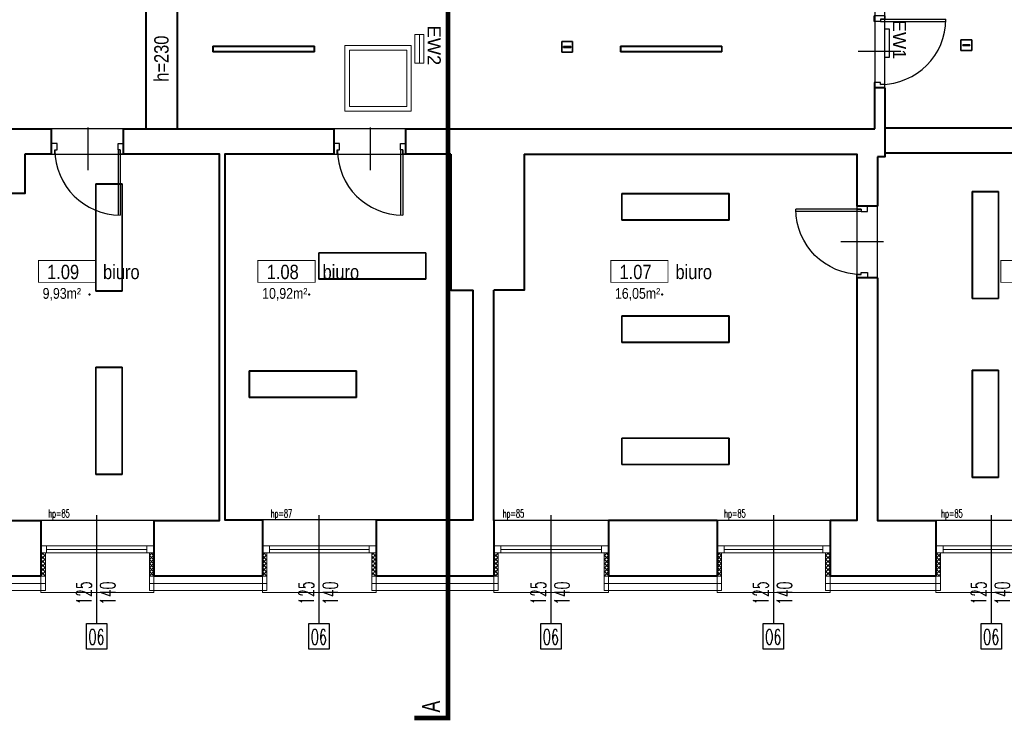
# Model space of a CAD drawing. Header units: millimetres. Extents: x -2616 to 3840, y -7331 to 10340.
# Tile 20 of 22: x 1312 to 2410, y 8686 to 9468. Entities that reach past the tile are written whole.
import ezdxf
from ezdxf.enums import TextEntityAlignment as Align

# ---------------------------------------------------------------- set-up
doc = ezdxf.new("R2010")
doc.units = ezdxf.units.MM
for name, color, linetype, lineweight in [('#Warnice UG$0$0A_KONSTR', 8, 'Continuous', 40), ('#Warnice UG$0$0A_OCIEPLENIE', 8, 'Continuous', 0), ('#Warnice UG$0$0A_OPISY POM', 8, 'Continuous', 9), ('#Warnice UG$0$0A_POMOCNICZE', 8, 'Continuous', 9), ('#Warnice UG$0$0A_STOLARKA', 8, 'Continuous', 9)]:
    doc.layers.add(name, color=color, linetype=linetype, lineweight=lineweight)
for name, color, linetype in [('#Warnice UG$0$_a_drzwi', 8, 'Continuous'), ('#Warnice UG$0$Opisy', 8, 'Continuous'), ('DLX_BLD2_LUM', 5, 'Continuous'), ('LUXIONA', 5, 'Continuous'), ('PODKŁAD', 8, 'Continuous')]:
    doc.layers.add(name, color=color, linetype=linetype)
doc.styles.add('#Warnice UG$0$1', font='simplex.shx', dxfattribs={"width": 0.6})
doc.styles.add('#Warnice UG$0$m1_romans', font='romans.shx', dxfattribs={"width": 0.8})
doc.styles.get("Standard").update_dxf_attribs({"font": 'arial.ttf'})

# ---------------------------------------------------------------- blocks, each defined once
blk = doc.blocks.new('#Warnice UG$0$A$C372b6b25')
at = {"layer": '#Warnice UG$0$_a_drzwi'}
for p, q in [((3.3, -4.4), (3.3, 63.9)), ((5.6, -4.4), (5.6, 63.9)), ((37, 16.7), (37, -27.8)), ((0, 0), (3.3, 0)), ((3.3, 0), (3.3, -4.4)), ((3.3, -4.4), (5.6, -4.4)), ((5.6, -4.4), (5.6, -11.1)), ((69.4, -4.4), (69.4, -11.1)), ((71.7, -4.4), (69.4, -4.4)), ((71.7, 0), (71.7, -4.4)), ((75, 0), (71.7, 0)), ((5.6, -11.1), (0, -11.1)), ((69.4, -11.1), (75, -11.1))]:
    blk.add_line(p, q, dxfattribs=at)
for points in [[(0, 0), (0, -11.1)], [(75, 0), (75, -11.1)]]:
    blk.add_lwpolyline(points, dxfattribs=at)
blk.add_arc((3.3, -4.4), 68.3, 0, 90, dxfattribs=at)
blk = doc.blocks.new('#Warnice UG')
at = {"layer": '#Warnice UG$0$0A_OCIEPLENIE', "transparency": 33554687}
h = blk.add_hatch(dxfattribs=at)
h.set_pattern_fill('ANSI37', color=256)
h.paths.add_polyline_path([(13026.6, 15126.9), (13021.6, 15126.9), (13021.6, 15100.9), (13026.6, 15100.9)])
h.paths.add_polyline_path([(12905.6, 15126.9), (12900.6, 15126.9), (12900.6, 15100.9), (12905.6, 15100.9)])
h = blk.add_hatch(dxfattribs=at)
h.set_pattern_fill('ANSI37', color=256)
h.paths.add_polyline_path([(13274.6, 15126.9), (13269.6, 15126.9), (13269.6, 15100.9), (13274.6, 15100.9)])
h.paths.add_polyline_path([(13152.6, 15126.9), (13147.6, 15126.9), (13147.6, 15100.9), (13152.6, 15100.9)])
h = blk.add_hatch(dxfattribs=at)
h.set_pattern_fill('ANSI37', color=256)
h.paths.add_polyline_path([(13410.6, 15126.9), (13405.6, 15126.9), (13405.6, 15100.9), (13410.6, 15100.9)])
h.paths.add_polyline_path([(13533.6, 15126.9), (13528.6, 15126.9), (13528.6, 15100.9), (13533.6, 15100.9)])
h = blk.add_hatch(dxfattribs=at)
h.set_pattern_fill('ANSI37', color=256)
h.paths.add_polyline_path([(13659.6, 15126.9), (13654.6, 15126.9), (13654.6, 15100.9), (13659.6, 15100.9)])
h.paths.add_polyline_path([(13780.6, 15126.9), (13775.6, 15126.9), (13775.6, 15100.9), (13780.6, 15100.9)])
h = blk.add_hatch(dxfattribs=at)
h.set_pattern_fill('ANSI37', color=256)
h.paths.add_polyline_path([(13903.6, 15126.9), (13898.6, 15126.9), (13898.6, 15100.9), (13903.6, 15100.9)])
h.paths.add_polyline_path([(14022.6, 15126.9), (14017.6, 15126.9), (14017.6, 15100.9), (14022.6, 15100.9)])
at = {"layer": '#Warnice UG$0$0A_KONSTR', "ltscale": 50}
for points in [[(13017.6, 15755.9), (13017.6, 15599.9)], [(13052.6, 15755.9), (13052.6, 15599.9)], [(14276.6, 15600.9), (13841.6, 15600.9)], [(14276.6, 15572.9), (13841.6, 15572.9)]]:
    blk.add_lwpolyline(points, dxfattribs=at)
at = {"layer": '#Warnice UG$0$0A_KONSTR'}
for points in [[(13830.6, 15599.9), (13830.6, 15645.9)], [(13841.6, 15645.9), (13830.6, 15645.9)], [(13841.6, 15645.9), (13841.6, 15568.9), (13833.6, 15568.9)], [(12663.6, 15599.9), (12912.6, 15599.9)], [(12912.6, 15571.9), (12912.6, 15599.9)], [(12992.6, 15571.9), (12992.6, 15599.9)], [(12992.6, 15599.9), (13227.6, 15599.9)], [(13227.6, 15571.9), (13227.6, 15599.9)], [(13307.6, 15571.9), (13307.6, 15599.9)], [(13307.6, 15599.9), (13830.6, 15599.9)], [(12882.6, 15571.9), (12882.6, 15527.9), (12853.6, 15527.9)], [(12912.6, 15571.9), (12882.6, 15571.9)], [(13026.6, 15162.9), (13099.6, 15162.9), (13099.6, 15571.9), (12992.6, 15571.9)], [(13227.6, 15571.9), (13105.6, 15571.9), (13105.6, 15163.9), (13147.6, 15163.9)], [(13357.6, 15571.9), (13307.6, 15571.9)], [(13357.6, 15571.9), (13357.6, 15419.9), (13382.6, 15419.9)], [(13439.6, 15571.9), (13439.6, 15419.9), (13405.6, 15419.9)], [(13439.6, 15571.9), (13810.6, 15571.9), (13810.6, 15513.9)], [(13833.6, 15568.9), (13833.6, 15513.9)], [(12853.6, 15527.9), (12853.6, 15162.9), (12900.6, 15162.9)], [(13833.6, 15513.9), (13810.6, 15513.9)], [(13810.6, 15433.9), (13810.6, 15162.9), (13780.6, 15162.9)], [(13833.6, 15433.9), (13810.6, 15433.9)], [(13833.6, 15433.9), (13833.6, 15162.9), (13898.6, 15162.9)], [(13274.6, 15163.9), (13382.6, 15163.9), (13382.6, 15419.9)], [(13405.6, 15162.9), (13405.6, 15419.9)], [(12900.6, 15162.9), (12900.6, 15100.9)], [(13026.6, 15162.9), (13026.6, 15100.9)], [(13147.6, 15163.9), (13147.6, 15100.9)], [(13274.6, 15163.9), (13274.6, 15100.9)], [(13405.6, 15162.9), (13405.6, 15100.9)], [(13533.6, 15162.9), (13533.6, 15100.9)], [(13654.6, 15162.9), (13533.6, 15162.9)], [(13654.6, 15162.9), (13654.6, 15100.9)], [(13780.6, 15162.9), (13780.6, 15100.9)], [(13898.6, 15162.9), (13898.6, 15100.9)], [(12900.6, 15100.9), (12775.6, 15100.9)], [(13147.6, 15100.9), (13026.6, 15100.9)], [(13405.6, 15100.9), (13274.6, 15100.9)], [(13654.6, 15100.9), (13533.6, 15100.9)], [(13898.6, 15100.9), (13780.6, 15100.9)]]:
    blk.add_lwpolyline(points, dxfattribs=at)
for p in [(12954.9, 15415.3), (13199.7, 15415.3), (13593.2, 15415.3)]:
    blk.add_point(p, dxfattribs=at)
at = {"layer": '#Warnice UG$0$0A_OCIEPLENIE'}
for points in [[(12905.6, 15100.9), (12905.6, 15126.9)], [(13021.6, 15100.9), (13021.6, 15126.9)], [(13152.6, 15100.9), (13152.6, 15126.9)], [(13269.6, 15100.9), (13269.6, 15126.9)], [(13410.6, 15100.9), (13410.6, 15126.9)], [(13528.6, 15100.9), (13528.6, 15126.9)], [(13659.6, 15100.9), (13659.6, 15126.9)], [(13775.6, 15100.9), (13775.6, 15126.9)], [(13903.6, 15100.9), (13903.6, 15126.9)], [(12900.6, 15100.9), (12905.6, 15100.9), (12905.6, 15084.9), (12770.6, 15084.9), (12770.6, 15100.9), (12775.6, 15100.9)], [(13147.6, 15100.9), (13152.6, 15100.9), (13152.6, 15084.9), (13021.6, 15084.9), (13021.6, 15100.9), (13026.6, 15100.9)], [(13405.6, 15100.9), (13410.6, 15100.9), (13410.6, 15084.9), (13269.6, 15084.9), (13269.6, 15100.9), (13274.6, 15100.9)], [(13654.6, 15100.9), (13659.6, 15100.9), (13659.6, 15084.9), (13528.6, 15084.9), (13528.6, 15100.9), (13533.6, 15100.9)], [(13898.6, 15100.9), (13903.6, 15100.9), (13903.6, 15084.9), (13775.6, 15084.9), (13775.6, 15100.9), (13780.6, 15100.9)]]:
    blk.add_lwpolyline(points, dxfattribs=at)
at = {"layer": '#Warnice UG$0$0A_OCIEPLENIE', "ltscale": 0.75}
for points in [[(12905.6, 15092.9), (12770.6, 15092.9)], [(13021.6, 15092.9), (13152.6, 15092.9)], [(13269.6, 15092.9), (13410.6, 15092.9)], [(13528.6, 15092.9), (13659.6, 15092.9)], [(13775.6, 15092.9), (13903.6, 15092.9)]]:
    blk.add_lwpolyline(points, dxfattribs=at)
at = {"layer": '#Warnice UG$0$0A_OPISY POM', "const_width": 1}
for points in [[(12897.8, 15453.1), (12961.6, 15453.1), (12961.6, 15428.8), (12897.8, 15428.8)], [(13142.6, 15453.1), (13206.4, 15453.1), (13206.4, 15428.8), (13142.6, 15428.8)], [(13536.1, 15453.1), (13599.9, 15453.1), (13599.9, 15428.8), (13536.1, 15428.8)], [(13970.9, 15453.1), (14034.7, 15453.1), (14034.7, 15428.8), (13970.9, 15428.8)]]:
    blk.add_lwpolyline(points, close=True, dxfattribs=at)
at = {"layer": '#Warnice UG$0$0A_POMOCNICZE', "const_width": 5}
blk.add_lwpolyline([(13354.5, 16384.5), (13354.5, 14980.2)], dxfattribs=at)
at = {"layer": '#Warnice UG$0$0A_POMOCNICZE'}
for points in [[(13239.6, 15619.9), (13239.6, 15692.9), (13313.6, 15692.9), (13313.6, 15619.9), (13239.6, 15619.9)], [(13244.6, 15624.9), (13244.6, 15687.9), (13308.6, 15687.9), (13308.6, 15624.9)]]:
    blk.add_lwpolyline(points, close=True, dxfattribs=at)
at = {"layer": '#Warnice UG$0$0A_POMOCNICZE', "ltscale": 0.01, "const_width": 5}
blk.add_lwpolyline([(13354.5, 14980.2), (13354.5, 14942.7), (13317, 14942.7)], dxfattribs=at)
at = {"layer": '#Warnice UG$0$0A_STOLARKA'}
for p, q in [((12900.6, 15134.9), (13026.6, 15134.9)), ((12906.9, 15130.9), (13018.6, 15130.9)), ((13147.6, 15134.9), (13274.6, 15134.9)), ((13155.6, 15130.9), (13266.6, 15130.9)), ((13405.6, 15134.9), (13533.6, 15134.9)), ((13413.6, 15130.9), (13525.6, 15130.9)), ((13654.6, 15134.9), (13780.6, 15134.9)), ((13662.6, 15130.9), (13772.6, 15130.9)), ((13898.6, 15134.9), (14022.6, 15134.9)), ((13906.6, 15130.9), (14014.6, 15130.9)), ((12900.6, 15126.9), (13026.6, 15126.9)), ((13147.6, 15126.9), (13274.6, 15126.9)), ((13405.6, 15126.9), (13533.6, 15126.9)), ((13654.6, 15126.9), (13780.6, 15126.9)), ((13898.6, 15126.9), (14022.6, 15126.9))]:
    blk.add_line(p, q, dxfattribs=at)
for points in [[(13026.6, 15162.9), (12900.6, 15162.9), (12900.6, 15082.9), (13026.6, 15082.9)], [(13274.6, 15163.9), (13147.6, 15163.9), (13147.6, 15082.9), (13274.6, 15082.9)], [(13533.6, 15162.9), (13405.6, 15162.9), (13405.6, 15082.9), (13533.6, 15082.9)], [(13780.6, 15162.9), (13654.6, 15162.9), (13654.6, 15082.9), (13780.6, 15082.9)], [(14022.6, 15162.9), (13898.6, 15162.9), (13898.6, 15082.9), (14022.6, 15082.9)], [(12906.9, 15126.9), (12906.9, 15134.9), (12900.6, 15134.9), (12900.6, 15126.9)], [(13026.6, 15126.9), (13026.6, 15134.9), (13018.6, 15134.9), (13018.6, 15126.9)], [(13155.6, 15126.9), (13155.6, 15134.9), (13147.6, 15134.9), (13147.6, 15126.9)], [(13274.6, 15126.9), (13274.6, 15134.9), (13266.6, 15134.9), (13266.6, 15126.9)], [(13413.6, 15126.9), (13413.6, 15134.9), (13405.6, 15134.9), (13405.6, 15126.9)], [(13533.6, 15126.9), (13533.6, 15134.9), (13525.6, 15134.9), (13525.6, 15126.9)], [(13662.6, 15126.9), (13662.6, 15134.9), (13654.6, 15134.9), (13654.6, 15126.9)], [(13780.6, 15126.9), (13780.6, 15134.9), (13772.6, 15134.9), (13772.6, 15126.9)], [(13906.6, 15126.9), (13906.6, 15134.9), (13898.6, 15134.9), (13898.6, 15126.9)]]:
    blk.add_lwpolyline(points, close=True, dxfattribs=at)
at = {"layer": '#Warnice UG$0$Opisy'}
for p, q in [((12962.7, 15169.1), (12962.7, 15048.3)), ((13210.7, 15169.1), (13210.7, 15048.3)), ((13469.4, 15169.1), (13469.4, 15048.3)), ((13717.4, 15169.1), (13717.4, 15048.3)), ((13960.4, 15169.1), (13960.4, 15048.3))]:
    blk.add_line(p, q, dxfattribs=at)
for points in [[(12951.4, 15019.4), (12951.4, 15048.3), (12974, 15048.3), (12974, 15019.4)], [(13199.4, 15019.4), (13199.4, 15048.3), (13222, 15048.3), (13222, 15019.4)], [(13458.1, 15019.4), (13458.1, 15048.3), (13480.7, 15048.3), (13480.7, 15019.4)], [(13706.1, 15019.4), (13706.1, 15048.3), (13728.7, 15048.3), (13728.7, 15019.4)], [(13949.1, 15019.4), (13949.1, 15048.3), (13971.7, 15048.3), (13971.7, 15019.4)]]:
    blk.add_lwpolyline(points, close=True, dxfattribs=at)
at = {"layer": 'Defpoints'}
for points in [[(13233.6, 16195.9), (13449.6, 16195.9), (13449.6, 15755.9), (13830.6, 15755.9), (13830.6, 15599.9), (12457.6, 15599.9), (12457.6, 15755.9), (13233.6, 15755.9)], [(13841.6, 15755.9), (14312.6, 15755.9), (14312.6, 15600.9), (14276.6, 15600.9), (14276.6, 15569.9), (14314.6, 15569.9), (14314.6, 15162.9), (13833.6, 15162.9), (13833.6, 15568.9), (13841.6, 15568.9)], [(12882.6, 15571.9), (13099.6, 15571.9), (13099.6, 15162.9), (12853.6, 15162.9), (12853.6, 15527.9), (12882.6, 15527.9)], [(13105.6, 15571.9), (13357.6, 15571.9), (13357.6, 15419.9), (13382.6, 15419.9), (13382.6, 15163.9), (13105.6, 15163.9)], [(13439.6, 15571.9), (13810.6, 15571.9), (13810.6, 15162.9), (13405.6, 15162.9), (13405.6, 15419.9), (13439.6, 15419.9)]]:
    blk.add_lwpolyline(points, close=True, dxfattribs=at)
at = {"layer": '#Warnice UG$0$_a_drzwi', "yscale": 1.066666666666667, "zscale": 1.066666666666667}
for p, xscale, rotation in [((13841.6, 15725.9), 1.066666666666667, 269.9999999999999), ((12992.6, 15571.9), 1.066666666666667, 180.0000003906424), ((13307.6, 15571.9), 1.066666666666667, 180.0000003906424), ((13810.6, 15513.9), -1.066666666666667, 90.00000000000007)]:
    blk.add_blockref('#Warnice UG$0$A$C372b6b25', p, dxfattribs=dict(at, xscale=xscale, rotation=rotation))
at = {"layer": '#Warnice UG$0$0A_OPISY POM', "insert": (13043.2, 15749.4), "char_height": 16, "width": 96.864, "attachment_point": 9, "rotation": 90, "line_spacing_factor": 0.8, "style": '#Warnice UG$0$m1_romans'}
blk.add_mtext('\\pxql;{\\fArial Narrow|b0|i0|c238|p34;\\W1;h=230}', dxfattribs=at)
at = {"layer": '#Warnice UG$0$0A_OPISY POM', "attachment_point": 9, "line_spacing_factor": 0.8, "style": '#Warnice UG$0$m1_romans'}
for s, insert, char_height, width in [('{\\fArial Narrow|b0|i0|c238|p34;\\W1;1.09}', (12943.2, 15432.1), 16, 375.3), ('\\pxql;{\\fArial Narrow|b0|i0|c238|p34;\\W1;biuro}', (13345.2, 15432.1), 16, 375.3), ('{\\fArial Narrow|b0|i0|c238|p34;\\W1;1.08}', (13188.1, 15432.1), 16, 375.3), ('\\pxql;{\\fArial Narrow|b0|i0|c238|p34;\\W1;biuro}', (13590, 15432.1), 16, 375.3), ('{\\fArial Narrow|b0|i0|c238|p34;\\W1;1.07}', (13581.5, 15432.1), 16, 375.3), ('\\pxql;{\\fArial Narrow|b0|i0|c238|p34;\\W1;biuro}', (13983.5, 15432.1), 16, 375.3), ('\\pxql;{\\fArial Narrow|b0|i0|c238|p34;\\W1;9,93m²}', (12999.4, 15408.2), 12, 96.864), ('\\pxql;{\\fArial Narrow|b0|i0|c238|p34;\\W1;10,92m²}', (13244.2, 15408.2), 12, 96.864), ('\\pxql;{\\fArial Narrow|b0|i0|c238|p34;\\W1;16,05m²}', (13637.6, 15408.2), 12, 96.864)]:
    blk.add_mtext(s, dxfattribs=dict(at, insert=insert, char_height=char_height, width=width))
at = {"layer": '#Warnice UG$0$0A_POMOCNICZE', "ltscale": 0.01, "insert": (13325.6, 14962), "char_height": 20, "width": 48, "attachment_point": 3, "rotation": 90, "line_spacing_factor": 0.8, "style": '#Warnice UG$0$m1_romans'}
blk.add_mtext('{\\W0.7;\\fArial|b0|i0|c238|p34;A}', dxfattribs=at)
at = {"layer": '#Warnice UG$0$Opisy', "char_height": 9, "width": 158.627, "attachment_point": 5, "line_spacing_factor": 0.7, "style": '#Warnice UG$0$1'}
for s, insert in [('\\pxqr;hp=85', (12853.5, 15169.5)), ('\\pxqr;hp=87', (13101.5, 15169.5)), ('\\pxqr;hp=85', (13360.2, 15169.5)), ('\\pxqr;hp=85', (13607.2, 15169.5)), ('\\pxqr;hp=85', (13849.2, 15169.5))]:
    blk.add_mtext(s, dxfattribs=dict(at, insert=insert))
at = {"layer": '#Warnice UG$0$Opisy', "char_height": 16.8, "width": 158.627, "attachment_point": 5, "rotation": 90, "style": '#Warnice UG$0$1'}
for s, insert in [('125', (12948.7, 15082.2)), ('140', (12975.2, 15081.9)), ('125', (13196.7, 15082.2)), ('140', (13223.2, 15081.9)), ('125', (13455.4, 15082.2)), ('140', (13481.8, 15081.9)), ('125', (13703.4, 15082.2)), ('140', (13729.8, 15081.9)), ('125', (13946.4, 15082.2)), ('140', (13972.8, 15081.9))]:
    blk.add_mtext(s, dxfattribs=dict(at, insert=insert))
at = {"layer": '#Warnice UG$0$Opisy', "char_height": 16.8, "width": 158.627, "attachment_point": 5, "style": '#Warnice UG$0$1'}
for insert in [(12962.4, 15033.2), (13210.4, 15033.2), (13469.1, 15033.2), (13717.1, 15033.2), (13960.1, 15033.2)]:
    blk.add_mtext('O6', dxfattribs=dict(at, insert=insert))
blk = doc.blocks.new('Ewakuacyjna Dwustronna')
at = {"layer": 'LUXIONA', "lineweight": 0}
for points in [[(160, 0), (-160, 0), (-160, 50), (160, 50)], [(160, -50), (-160, -50), (-160, 0), (160, 0)]]:
    blk.add_lwpolyline(points, close=True, dxfattribs=at)
blk.add_attdef('OZNACZENIE', text='', height=146, dxfattribs=at).set_placement((-40, 92), align=Align.CENTER)
blk = doc.blocks.new('Ewakuacyjna Jednostronna')
at = {"layer": 'LUXIONA'}
blk.add_lwpolyline([(160, 0), (-160, 0), (-160, 50), (160, 50)], close=True, dxfattribs=at)
blk.add_attdef('OZNACZENIE', text='', height=146, dxfattribs=at).set_placement((-40, 92), align=Align.CENTER)

msp = doc.modelspace()

# ---------------------------------------------------------------- linework, layer by layer
at = {"layer": 'DLX_BLD2_LUM'}
for points in [[(1916.7, 9431.6, 0), (1916.7, 9443.6, 0)], [(1916.7, 9443.6, 0), (1916.7, 9443.6, 0)], [(1916.7, 9443.6, 0), (1916.7, 9431.6, 0)], [(1916.7, 9443.6, 0), (1928.7, 9443.6, 0)], [(1928.7, 9443.6, 0), (1916.7, 9443.6, 0)], [(1916.7, 9443.6, 0), (1916.7, 9443.6, 0)], [(1916.7, 9443.6, 0), (1916.7, 9431.6, 0)], [(1928.7, 9443.6, 0), (1916.7, 9443.6, 0)], [(1916.7, 9431.6, 0), (1916.7, 9443.6, 0)], [(1916.7, 9443.6, 0), (1928.7, 9443.6, 0)], [(1928.7, 9443.6, 0), (1928.7, 9431.6, 0)], [(1928.7, 9431.6, 0), (1928.7, 9443.6, 0)], [(1928.7, 9443.6, 0), (1928.7, 9443.6, 0)], [(1928.7, 9443.6, 0), (1928.7, 9443.6, 0)], [(1928.7, 9431.6, 0), (1928.7, 9443.6, 0)], [(1928.7, 9443.6, 0), (1928.7, 9431.6, 0)], [(2361.9, 9433.5, 0), (2361.9, 9445.5, 0)], [(2361.9, 9445.5, 0), (2361.9, 9445.5, 0)], [(2361.9, 9445.5, 0), (2361.9, 9433.5, 0)], [(2361.9, 9445.5, 0), (2373.9, 9445.5, 0)], [(2373.9, 9445.5, 0), (2361.9, 9445.5, 0)], [(2361.9, 9445.5, 0), (2361.9, 9445.5, 0)], [(2361.9, 9445.5, 0), (2361.9, 9433.5, 0)], [(2373.9, 9445.5, 0), (2361.9, 9445.5, 0)], [(2361.9, 9433.5, 0), (2361.9, 9445.5, 0)], [(2361.9, 9445.5, 0), (2373.9, 9445.5, 0)], [(2373.9, 9445.5, 0), (2373.9, 9433.5, 0)], [(2373.9, 9433.5, 0), (2373.9, 9445.5, 0)], [(2373.9, 9445.5, 0), (2373.9, 9445.5, 0)], [(2373.9, 9445.5, 0), (2373.9, 9445.5, 0)], [(2373.9, 9433.5, 0), (2373.9, 9445.5, 0)], [(2373.9, 9445.5, 0), (2373.9, 9433.5, 0)], [(1641, 9438.5, 0), (1527.8, 9438.5, 0)], [(1527.8, 9438.5, 0), (1527.8, 9438.5, 0)], [(1527.8, 9438.5, 0), (1641, 9438.5, 0)], [(1527.8, 9438.5, 0), (1527.8, 9432.2, 0)], [(1527.8, 9432.2, 0), (1527.8, 9438.5, 0)], [(1527.8, 9438.5, 0), (1527.8, 9438.5, 0)], [(1527.8, 9432.2, 0), (1527.8, 9438.5, 0)], [(1527.8, 9438.5, 0), (1641, 9438.5, 0)], [(1527.8, 9438.5, 0), (1527.8, 9432.2, 0)], [(1641, 9438.5, 0), (1527.8, 9438.5, 0)], [(1527.8, 9432.2, 0), (1527.8, 9432.2, 0)], [(1527.8, 9432.2, 0), (1641, 9432.2, 0)], [(1641, 9432.2, 0), (1527.8, 9432.2, 0)], [(1527.8, 9432.2, 0), (1527.8, 9432.2, 0)], [(1641, 9432.2, 0), (1527.8, 9432.2, 0)], [(1527.8, 9432.2, 0), (1641, 9432.2, 0)], [(1640.7, 9438.2, 0), (1528, 9438.2, 0)], [(1528, 9438.2, 0), (1528, 9432.4, 0)], [(1528, 9438.2, 0), (1640.7, 9438.2, 0)], [(1528, 9432.4, 0), (1528, 9438.2, 0)], [(1528, 9432.4, 0), (1640.7, 9432.4, 0)], [(1640.7, 9432.4, 0), (1528, 9432.4, 0)], [(1640.7, 9432.4, 0), (1640.7, 9438.2, 0)], [(1640.7, 9438.2, 0), (1640.7, 9432.4, 0)], [(1641, 9438.5, 0), (1641, 9438.5, 0)], [(1641, 9432.2, 0), (1641, 9438.5, 0)], [(1641, 9438.5, 0), (1641, 9438.5, 0)], [(1641, 9438.5, 0), (1641, 9432.2, 0)], [(1641, 9438.5, 0), (1641, 9432.2, 0)], [(1641, 9432.2, 0), (1641, 9438.5, 0)], [(1641, 9432.2, 0), (1641, 9432.2, 0)], [(1641, 9432.2, 0), (1641, 9432.2, 0)], [(1928.7, 9431.6, 0), (1916.7, 9431.6, 0)], [(1916.7, 9431.6, 0), (1916.7, 9431.6, 0)], [(1916.7, 9431.6, 0), (1928.7, 9431.6, 0)], [(1916.7, 9431.6, 0), (1916.7, 9431.6, 0)], [(1916.7, 9431.6, 0), (1928.7, 9431.6, 0)], [(1928.7, 9431.6, 0), (1916.7, 9431.6, 0)], [(1918.7, 9438.1, 0), (1918.7, 9437.1, 0)], [(1926.7, 9438.1, 0), (1918.7, 9438.1, 0)], [(1918.7, 9437.1, 0), (1918.7, 9438.1, 0)], [(1918.7, 9438.1, 0), (1926.7, 9438.1, 0)], [(1918.7, 9437.1, 0), (1926.7, 9437.1, 0)], [(1926.7, 9437.1, 0), (1918.7, 9437.1, 0)], [(1926.7, 9437.1, 0), (1926.7, 9438.1, 0)], [(1926.7, 9438.1, 0), (1926.7, 9437.1, 0)], [(1928.7, 9431.6, 0), (1928.7, 9431.6, 0)], [(1928.7, 9431.6, 0), (1928.7, 9431.6, 0)], [(2095.3, 9438.5, 0), (1982.1, 9438.5, 0)], [(1982.1, 9438.5, 0), (1982.1, 9438.5, 0)], [(1982.1, 9438.5, 0), (2095.3, 9438.5, 0)], [(1982.1, 9438.5, 0), (1982.1, 9432.2, 0)], [(1982.1, 9432.2, 0), (1982.1, 9438.5, 0)], [(1982.1, 9438.5, 0), (1982.1, 9438.5, 0)], [(1982.1, 9432.2, 0), (1982.1, 9438.5, 0)], [(1982.1, 9438.5, 0), (2095.3, 9438.5, 0)], [(1982.1, 9438.5, 0), (1982.1, 9432.2, 0)], [(2095.3, 9438.5, 0), (1982.1, 9438.5, 0)], [(1982.1, 9432.2, 0), (1982.1, 9432.2, 0)], [(1982.1, 9432.2, 0), (2095.3, 9432.2, 0)], [(2095.3, 9432.2, 0), (1982.1, 9432.2, 0)], [(1982.1, 9432.2, 0), (1982.1, 9432.2, 0)], [(2095.3, 9432.2, 0), (1982.1, 9432.2, 0)], [(1982.1, 9432.2, 0), (2095.3, 9432.2, 0)], [(2095.1, 9438.2, 0), (1982.4, 9438.2, 0)], [(1982.4, 9438.2, 0), (1982.4, 9432.4, 0)], [(1982.4, 9438.2, 0), (2095.1, 9438.2, 0)], [(1982.4, 9432.4, 0), (1982.4, 9438.2, 0)], [(1982.4, 9432.4, 0), (2095.1, 9432.4, 0)], [(2095.1, 9432.4, 0), (1982.4, 9432.4, 0)], [(2095.1, 9432.4, 0), (2095.1, 9438.2, 0)], [(2095.1, 9438.2, 0), (2095.1, 9432.4, 0)], [(2095.3, 9438.5, 0), (2095.3, 9438.5, 0)], [(2095.3, 9432.2, 0), (2095.3, 9438.5, 0)], [(2095.3, 9438.5, 0), (2095.3, 9438.5, 0)], [(2095.3, 9438.5, 0), (2095.3, 9432.2, 0)], [(2095.3, 9438.5, 0), (2095.3, 9432.2, 0)], [(2095.3, 9432.2, 0), (2095.3, 9438.5, 0)], [(2095.3, 9432.2, 0), (2095.3, 9432.2, 0)], [(2095.3, 9432.2, 0), (2095.3, 9432.2, 0)], [(2373.9, 9433.5, 0), (2361.9, 9433.5, 0)], [(2361.9, 9433.5, 0), (2361.9, 9433.5, 0)], [(2361.9, 9433.5, 0), (2373.9, 9433.5, 0)], [(2361.9, 9433.5, 0), (2361.9, 9433.5, 0)], [(2361.9, 9433.5, 0), (2373.9, 9433.5, 0)], [(2373.9, 9433.5, 0), (2361.9, 9433.5, 0)], [(2363.9, 9440, 0), (2363.9, 9439, 0)], [(2371.9, 9440, 0), (2363.9, 9440, 0)], [(2363.9, 9439, 0), (2363.9, 9440, 0)], [(2363.9, 9440, 0), (2371.9, 9440, 0)], [(2363.9, 9439, 0), (2371.9, 9439, 0)], [(2371.9, 9439, 0), (2363.9, 9439, 0)], [(2371.9, 9439, 0), (2371.9, 9440, 0)], [(2371.9, 9440, 0), (2371.9, 9439, 0)], [(2373.9, 9433.5, 0), (2373.9, 9433.5, 0)], [(2373.9, 9433.5, 0), (2373.9, 9433.5, 0)], [(1397.1, 9165.2, 0), (1397.1, 9284.8, 0)], [(1397.1, 9284.8, 0), (1397.1, 9284.8, 0)], [(1397.1, 9284.8, 0), (1397.1, 9165.2, 0)], [(1397.1, 9284.8, 0), (1426.7, 9284.8, 0)], [(1426.7, 9284.8, 0), (1397.1, 9284.8, 0)], [(1397.1, 9284.8, 0), (1397.1, 9284.8, 0)], [(1397.1, 9284.8, 0), (1397.1, 9165.2, 0)], [(1426.7, 9284.8, 0), (1397.1, 9284.8, 0)], [(1397.1, 9165.2, 0), (1397.1, 9284.8, 0)], [(1397.1, 9284.8, 0), (1426.7, 9284.8, 0)], [(1397.3, 9284.6, 0), (1397.3, 9165.5, 0)], [(1426.4, 9284.6, 0), (1397.3, 9284.6, 0)], [(1397.3, 9165.5, 0), (1397.3, 9284.6, 0)], [(1397.3, 9284.6, 0), (1426.4, 9284.6, 0)], [(1426.4, 9165.5, 0), (1426.4, 9284.6, 0)], [(1426.4, 9284.6, 0), (1426.4, 9165.5, 0)], [(1426.7, 9284.8, 0), (1426.7, 9165.2, 0)], [(1426.7, 9165.2, 0), (1426.7, 9284.8, 0)], [(1426.7, 9284.8, 0), (1426.7, 9284.8, 0)], [(1426.7, 9284.8, 0), (1426.7, 9284.8, 0)], [(1426.7, 9165.2, 0), (1426.7, 9284.8, 0)], [(1426.7, 9284.8, 0), (1426.7, 9165.2, 0)], [(1983.6, 9273.9, 0), (2103.2, 9273.9, 0)], [(2103.2, 9273.9, 0), (1983.6, 9273.9, 0)], [(1983.6, 9273.9, 0), (1983.6, 9273.9, 0)], [(1983.6, 9244.3, 0), (1983.6, 9273.9, 0)], [(1983.6, 9273.9, 0), (1983.6, 9273.9, 0)], [(1983.6, 9273.9, 0), (1983.6, 9244.3, 0)], [(2103.2, 9273.9, 0), (1983.6, 9273.9, 0)], [(1983.6, 9273.9, 0), (1983.6, 9244.3, 0)], [(1983.6, 9273.9, 0), (2103.2, 9273.9, 0)], [(1983.6, 9244.3, 0), (1983.6, 9273.9, 0)], [(2102.9, 9273.7, 0), (1983.8, 9273.7, 0)], [(1983.8, 9273.7, 0), (1983.8, 9244.6, 0)], [(1983.8, 9244.6, 0), (1983.8, 9273.7, 0)], [(1983.8, 9273.7, 0), (2102.9, 9273.7, 0)], [(2102.9, 9244.6, 0), (2102.9, 9273.7, 0)], [(2102.9, 9273.7, 0), (2102.9, 9244.6, 0)], [(2103.2, 9273.9, 0), (2103.2, 9273.9, 0)], [(2103.2, 9273.9, 0), (2103.2, 9244.3, 0)], [(2103.2, 9244.3, 0), (2103.2, 9273.9, 0)], [(2103.2, 9273.9, 0), (2103.2, 9273.9, 0)], [(2103.2, 9244.3, 0), (2103.2, 9273.9, 0)], [(2103.2, 9273.9, 0), (2103.2, 9244.3, 0)], [(2374.3, 9156.8, 0), (2374.3, 9276.4, 0)], [(2374.3, 9276.4, 0), (2374.3, 9276.4, 0)], [(2374.3, 9276.4, 0), (2374.3, 9156.8, 0)], [(2374.3, 9276.4, 0), (2403.9, 9276.4, 0)], [(2403.9, 9276.4, 0), (2374.3, 9276.4, 0)], [(2374.3, 9276.4, 0), (2374.3, 9276.4, 0)], [(2374.3, 9276.4, 0), (2374.3, 9156.8, 0)], [(2403.9, 9276.4, 0), (2374.3, 9276.4, 0)], [(2374.3, 9156.8, 0), (2374.3, 9276.4, 0)], [(2374.3, 9276.4, 0), (2403.9, 9276.4, 0)], [(2374.6, 9276.1, 0), (2374.6, 9157, 0)], [(2403.7, 9276.1, 0), (2374.6, 9276.1, 0)], [(2374.6, 9157, 0), (2374.6, 9276.1, 0)], [(2374.6, 9276.1, 0), (2403.7, 9276.1, 0)], [(2403.7, 9157, 0), (2403.7, 9276.1, 0)], [(2403.7, 9276.1, 0), (2403.7, 9157, 0)], [(2403.9, 9276.4, 0), (2403.9, 9156.8, 0)], [(2403.9, 9156.8, 0), (2403.9, 9276.4, 0)], [(2403.9, 9276.4, 0), (2403.9, 9276.4, 0)], [(2403.9, 9276.4, 0), (2403.9, 9276.4, 0)], [(2403.9, 9156.8, 0), (2403.9, 9276.4, 0)], [(2403.9, 9276.4, 0), (2403.9, 9156.8, 0)], [(2103.2, 9244.3, 0), (1983.6, 9244.3, 0)], [(1983.6, 9244.3, 0), (1983.6, 9244.3, 0)], [(1983.6, 9244.3, 0), (2103.2, 9244.3, 0)], [(1983.6, 9244.3, 0), (1983.6, 9244.3, 0)], [(1983.6, 9244.3, 0), (2103.2, 9244.3, 0)], [(2103.2, 9244.3, 0), (1983.6, 9244.3, 0)], [(1983.8, 9244.6, 0), (2102.9, 9244.6, 0)], [(2102.9, 9244.6, 0), (1983.8, 9244.6, 0)], [(2103.2, 9244.3, 0), (2103.2, 9244.3, 0)], [(2103.2, 9244.3, 0), (2103.2, 9244.3, 0)], [(1645.7, 9208, 0), (1765.3, 9208, 0)], [(1765.3, 9208, 0), (1645.7, 9208, 0)], [(1645.7, 9208, 0), (1645.7, 9208, 0)], [(1645.7, 9178.4, 0), (1645.7, 9208, 0)], [(1645.7, 9208, 0), (1645.7, 9208, 0)], [(1645.7, 9208, 0), (1645.7, 9178.4, 0)], [(1765.3, 9208, 0), (1645.7, 9208, 0)], [(1645.7, 9208, 0), (1645.7, 9178.4, 0)], [(1645.7, 9208, 0), (1765.3, 9208, 0)], [(1645.7, 9178.4, 0), (1645.7, 9208, 0)], [(1765.1, 9207.8, 0), (1646, 9207.8, 0)], [(1646, 9207.8, 0), (1646, 9178.7, 0)], [(1646, 9178.7, 0), (1646, 9207.8, 0)], [(1646, 9207.8, 0), (1765.1, 9207.8, 0)], [(1765.1, 9178.7, 0), (1765.1, 9207.8, 0)], [(1765.1, 9207.8, 0), (1765.1, 9178.7, 0)], [(1765.3, 9208, 0), (1765.3, 9208, 0)], [(1765.3, 9208, 0), (1765.3, 9178.4, 0)], [(1765.3, 9178.4, 0), (1765.3, 9208, 0)], [(1765.3, 9208, 0), (1765.3, 9208, 0)], [(1765.3, 9178.4, 0), (1765.3, 9208, 0)], [(1765.3, 9208, 0), (1765.3, 9178.4, 0)], [(1765.3, 9178.4, 0), (1645.7, 9178.4, 0)], [(1645.7, 9178.4, 0), (1645.7, 9178.4, 0)], [(1645.7, 9178.4, 0), (1765.3, 9178.4, 0)], [(1645.7, 9178.4, 0), (1645.7, 9178.4, 0)], [(1645.7, 9178.4, 0), (1765.3, 9178.4, 0)], [(1765.3, 9178.4, 0), (1645.7, 9178.4, 0)], [(1646, 9178.7, 0), (1765.1, 9178.7, 0)], [(1765.1, 9178.7, 0), (1646, 9178.7, 0)], [(1765.3, 9178.4, 0), (1765.3, 9178.4, 0)], [(1765.3, 9178.4, 0), (1765.3, 9178.4, 0)], [(1426.7, 9165.2, 0), (1397.1, 9165.2, 0)], [(1397.1, 9165.2, 0), (1397.1, 9165.2, 0)], [(1397.1, 9165.2, 0), (1426.7, 9165.2, 0)], [(1397.1, 9165.2, 0), (1397.1, 9165.2, 0)], [(1397.1, 9165.2, 0), (1426.7, 9165.2, 0)], [(1426.7, 9165.2, 0), (1397.1, 9165.2, 0)], [(1397.3, 9165.5, 0), (1426.4, 9165.5, 0)], [(1426.4, 9165.5, 0), (1397.3, 9165.5, 0)], [(1426.7, 9165.2, 0), (1426.7, 9165.2, 0)], [(1426.7, 9165.2, 0), (1426.7, 9165.2, 0)], [(2374.6, 9157, 0), (2403.7, 9157, 0)], [(2403.7, 9157, 0), (2374.6, 9157, 0)], [(2403.9, 9156.8, 0), (2374.3, 9156.8, 0)], [(2374.3, 9156.8, 0), (2374.3, 9156.8, 0)], [(2374.3, 9156.8, 0), (2403.9, 9156.8, 0)], [(2374.3, 9156.8, 0), (2374.3, 9156.8, 0)], [(2374.3, 9156.8, 0), (2403.9, 9156.8, 0)], [(2403.9, 9156.8, 0), (2374.3, 9156.8, 0)], [(2403.9, 9156.8, 0), (2403.9, 9156.8, 0)], [(2403.9, 9156.8, 0), (2403.9, 9156.8, 0)], [(1983.6, 9137.6, 0), (2103.2, 9137.6, 0)], [(2103.2, 9137.6, 0), (1983.6, 9137.6, 0)], [(1983.6, 9137.6, 0), (1983.6, 9137.6, 0)], [(1983.6, 9108, 0), (1983.6, 9137.6, 0)], [(1983.6, 9137.6, 0), (1983.6, 9137.6, 0)], [(1983.6, 9137.6, 0), (1983.6, 9108, 0)], [(2103.2, 9137.6, 0), (1983.6, 9137.6, 0)], [(1983.6, 9137.6, 0), (1983.6, 9108, 0)], [(1983.6, 9137.6, 0), (2103.2, 9137.6, 0)], [(1983.6, 9108, 0), (1983.6, 9137.6, 0)], [(2102.9, 9137.3, 0), (1983.8, 9137.3, 0)], [(1983.8, 9137.3, 0), (1983.8, 9108.2, 0)], [(1983.8, 9108.2, 0), (1983.8, 9137.3, 0)], [(1983.8, 9137.3, 0), (2102.9, 9137.3, 0)], [(2102.9, 9108.2, 0), (2102.9, 9137.3, 0)], [(2102.9, 9137.3, 0), (2102.9, 9108.2, 0)], [(2103.2, 9137.6, 0), (2103.2, 9137.6, 0)], [(2103.2, 9137.6, 0), (2103.2, 9108, 0)], [(2103.2, 9108, 0), (2103.2, 9137.6, 0)], [(2103.2, 9137.6, 0), (2103.2, 9137.6, 0)], [(2103.2, 9108, 0), (2103.2, 9137.6, 0)], [(2103.2, 9137.6, 0), (2103.2, 9108, 0)], [(2103.2, 9108, 0), (1983.6, 9108, 0)], [(1983.6, 9108, 0), (1983.6, 9108, 0)], [(1983.6, 9108, 0), (2103.2, 9108, 0)], [(1983.6, 9108, 0), (1983.6, 9108, 0)], [(1983.6, 9108, 0), (2103.2, 9108, 0)], [(2103.2, 9108, 0), (1983.6, 9108, 0)], [(1983.8, 9108.2, 0), (2102.9, 9108.2, 0)], [(2102.9, 9108.2, 0), (1983.8, 9108.2, 0)], [(2103.2, 9108, 0), (2103.2, 9108, 0)], [(2103.2, 9108, 0), (2103.2, 9108, 0)], [(1397.1, 8960.7, 0), (1397.1, 9080.3, 0)], [(1397.1, 9080.3, 0), (1397.1, 9080.3, 0)], [(1397.1, 9080.3, 0), (1397.1, 8960.7, 0)], [(1397.1, 9080.3, 0), (1426.7, 9080.3, 0)], [(1426.7, 9080.3, 0), (1397.1, 9080.3, 0)], [(1397.1, 9080.3, 0), (1397.1, 9080.3, 0)], [(1397.1, 9080.3, 0), (1397.1, 8960.7, 0)], [(1426.7, 9080.3, 0), (1397.1, 9080.3, 0)], [(1397.1, 8960.7, 0), (1397.1, 9080.3, 0)], [(1397.1, 9080.3, 0), (1426.7, 9080.3, 0)], [(1397.3, 9080.1, 0), (1397.3, 8961, 0)], [(1426.4, 9080.1, 0), (1397.3, 9080.1, 0)], [(1397.3, 8961, 0), (1397.3, 9080.1, 0)], [(1397.3, 9080.1, 0), (1426.4, 9080.1, 0)], [(1426.4, 8961, 0), (1426.4, 9080.1, 0)], [(1426.4, 9080.1, 0), (1426.4, 8961, 0)], [(1426.7, 9080.3, 0), (1426.7, 8960.7, 0)], [(1426.7, 8960.7, 0), (1426.7, 9080.3, 0)], [(1426.7, 9080.3, 0), (1426.7, 9080.3, 0)], [(1426.7, 9080.3, 0), (1426.7, 9080.3, 0)], [(1426.7, 8960.7, 0), (1426.7, 9080.3, 0)], [(1426.7, 9080.3, 0), (1426.7, 8960.7, 0)], [(1568.2, 9076.2, 0), (1687.8, 9076.2, 0)], [(1687.8, 9076.2, 0), (1568.2, 9076.2, 0)], [(1568.2, 9076.2, 0), (1568.2, 9076.2, 0)], [(1568.2, 9046.6, 0), (1568.2, 9076.2, 0)], [(1568.2, 9076.2, 0), (1568.2, 9076.2, 0)], [(1568.2, 9076.2, 0), (1568.2, 9046.6, 0)], [(1687.8, 9076.2, 0), (1568.2, 9076.2, 0)], [(1568.2, 9076.2, 0), (1568.2, 9046.6, 0)], [(1568.2, 9076.2, 0), (1687.8, 9076.2, 0)], [(1568.2, 9046.6, 0), (1568.2, 9076.2, 0)], [(1687.5, 9075.9, 0), (1568.4, 9075.9, 0)], [(1568.4, 9075.9, 0), (1568.4, 9046.8, 0)], [(1568.4, 9046.8, 0), (1568.4, 9075.9, 0)], [(1568.4, 9075.9, 0), (1687.5, 9075.9, 0)], [(1687.5, 9046.8, 0), (1687.5, 9075.9, 0)], [(1687.5, 9075.9, 0), (1687.5, 9046.8, 0)], [(1687.8, 9076.2, 0), (1687.8, 9076.2, 0)], [(1687.8, 9076.2, 0), (1687.8, 9046.6, 0)], [(1687.8, 9046.6, 0), (1687.8, 9076.2, 0)], [(1687.8, 9076.2, 0), (1687.8, 9076.2, 0)], [(1687.8, 9046.6, 0), (1687.8, 9076.2, 0)], [(1687.8, 9076.2, 0), (1687.8, 9046.6, 0)], [(2374.3, 8957.3, 0), (2374.3, 9076.9, 0)], [(2374.3, 9076.9, 0), (2374.3, 9076.9, 0)], [(2374.3, 9076.9, 0), (2374.3, 8957.3, 0)], [(2374.3, 9076.9, 0), (2403.9, 9076.9, 0)], [(2403.9, 9076.9, 0), (2374.3, 9076.9, 0)], [(2374.3, 9076.9, 0), (2374.3, 9076.9, 0)], [(2374.3, 9076.9, 0), (2374.3, 8957.3, 0)], [(2403.9, 9076.9, 0), (2374.3, 9076.9, 0)], [(2374.3, 8957.3, 0), (2374.3, 9076.9, 0)], [(2374.3, 9076.9, 0), (2403.9, 9076.9, 0)], [(2374.6, 9076.7, 0), (2374.6, 8957.6, 0)], [(2403.7, 9076.7, 0), (2374.6, 9076.7, 0)], [(2374.6, 8957.6, 0), (2374.6, 9076.7, 0)], [(2374.6, 9076.7, 0), (2403.7, 9076.7, 0)], [(2403.7, 8957.6, 0), (2403.7, 9076.7, 0)], [(2403.7, 9076.7, 0), (2403.7, 8957.6, 0)], [(2403.9, 9076.9, 0), (2403.9, 8957.3, 0)], [(2403.9, 8957.3, 0), (2403.9, 9076.9, 0)], [(2403.9, 9076.9, 0), (2403.9, 9076.9, 0)], [(2403.9, 9076.9, 0), (2403.9, 9076.9, 0)], [(2403.9, 8957.3, 0), (2403.9, 9076.9, 0)], [(2403.9, 9076.9, 0), (2403.9, 8957.3, 0)], [(1687.8, 9046.6, 0), (1568.2, 9046.6, 0)], [(1568.2, 9046.6, 0), (1568.2, 9046.6, 0)], [(1568.2, 9046.6, 0), (1687.8, 9046.6, 0)], [(1568.2, 9046.6, 0), (1568.2, 9046.6, 0)], [(1568.2, 9046.6, 0), (1687.8, 9046.6, 0)], [(1687.8, 9046.6, 0), (1568.2, 9046.6, 0)], [(1568.4, 9046.8, 0), (1687.5, 9046.8, 0)], [(1687.5, 9046.8, 0), (1568.4, 9046.8, 0)], [(1687.8, 9046.6, 0), (1687.8, 9046.6, 0)], [(1687.8, 9046.6, 0), (1687.8, 9046.6, 0)], [(1983.6, 9001.2, 0), (2103.2, 9001.2, 0)], [(2103.2, 9001.2, 0), (1983.6, 9001.2, 0)], [(1983.6, 9001.2, 0), (1983.6, 9001.2, 0)], [(1983.6, 8971.6, 0), (1983.6, 9001.2, 0)], [(1983.6, 9001.2, 0), (1983.6, 9001.2, 0)], [(1983.6, 9001.2, 0), (1983.6, 8971.6, 0)], [(2103.2, 9001.2, 0), (1983.6, 9001.2, 0)], [(1983.6, 9001.2, 0), (1983.6, 8971.6, 0)], [(1983.6, 9001.2, 0), (2103.2, 9001.2, 0)], [(1983.6, 8971.6, 0), (1983.6, 9001.2, 0)], [(2102.9, 9001, 0), (1983.8, 9001, 0)], [(1983.8, 9001, 0), (1983.8, 8971.9, 0)], [(1983.8, 8971.9, 0), (1983.8, 9001, 0)], [(1983.8, 9001, 0), (2102.9, 9001, 0)], [(2102.9, 8971.9, 0), (2102.9, 9001, 0)], [(2102.9, 9001, 0), (2102.9, 8971.9, 0)], [(2103.2, 9001.2, 0), (2103.2, 9001.2, 0)], [(2103.2, 9001.2, 0), (2103.2, 8971.6, 0)], [(2103.2, 8971.6, 0), (2103.2, 9001.2, 0)], [(2103.2, 9001.2, 0), (2103.2, 9001.2, 0)], [(2103.2, 8971.6, 0), (2103.2, 9001.2, 0)], [(2103.2, 9001.2, 0), (2103.2, 8971.6, 0)], [(2103.2, 8971.6, 0), (1983.6, 8971.6, 0)], [(1983.6, 8971.6, 0), (1983.6, 8971.6, 0)], [(1983.6, 8971.6, 0), (2103.2, 8971.6, 0)], [(1983.6, 8971.6, 0), (1983.6, 8971.6, 0)], [(1983.6, 8971.6, 0), (2103.2, 8971.6, 0)], [(2103.2, 8971.6, 0), (1983.6, 8971.6, 0)], [(1983.8, 8971.9, 0), (2102.9, 8971.9, 0)], [(2102.9, 8971.9, 0), (1983.8, 8971.9, 0)], [(2103.2, 8971.6, 0), (2103.2, 8971.6, 0)], [(2103.2, 8971.6, 0), (2103.2, 8971.6, 0)], [(1426.7, 8960.7, 0), (1397.1, 8960.7, 0)], [(1397.1, 8960.7, 0), (1397.1, 8960.7, 0)], [(1397.1, 8960.7, 0), (1426.7, 8960.7, 0)], [(1397.1, 8960.7, 0), (1397.1, 8960.7, 0)], [(1397.1, 8960.7, 0), (1426.7, 8960.7, 0)], [(1426.7, 8960.7, 0), (1397.1, 8960.7, 0)], [(1397.3, 8961, 0), (1426.4, 8961, 0)], [(1426.4, 8961, 0), (1397.3, 8961, 0)], [(1426.7, 8960.7, 0), (1426.7, 8960.7, 0)], [(1426.7, 8960.7, 0), (1426.7, 8960.7, 0)], [(2403.9, 8957.3, 0), (2374.3, 8957.3, 0)], [(2374.3, 8957.3, 0), (2374.3, 8957.3, 0)], [(2374.3, 8957.3, 0), (2403.9, 8957.3, 0)], [(2374.3, 8957.3, 0), (2374.3, 8957.3, 0)], [(2374.3, 8957.3, 0), (2403.9, 8957.3, 0)], [(2403.9, 8957.3, 0), (2374.3, 8957.3, 0)], [(2374.6, 8957.6, 0), (2403.7, 8957.6, 0)], [(2403.7, 8957.6, 0), (2374.6, 8957.6, 0)], [(2403.9, 8957.3, 0), (2403.9, 8957.3, 0)], [(2403.9, 8957.3, 0), (2403.9, 8957.3, 0)]]:
    msp.add_polyline3d(points, dxfattribs=at)

# ---------------------------------------------------------------- block references
at = {"layer": 'LUXIONA', "xscale": 0.1, "yscale": 0.1, "zscale": 0.1, "rotation": 270}
msp.add_blockref('Ewakuacyjna Dwustronna', (1758, 9435.3), dxfattribs=at).add_auto_attribs({'OZNACZENIE': 'EW2'})
at = {"layer": 'LUXIONA', "lineweight": 0, "xscale": 0.1, "yscale": 0.1, "zscale": 0.1, "rotation": 269.9999995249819}
msp.add_blockref('Ewakuacyjna Jednostronna', (2276.9, 9441.8), dxfattribs=at).add_auto_attribs({'OZNACZENIE': 'EW1'})
at = {"layer": 'PODKŁAD'}
msp.add_blockref('#Warnice UG', (-11564.7, -6253.8), dxfattribs=at)

doc.saveas('drawing.dxf')
